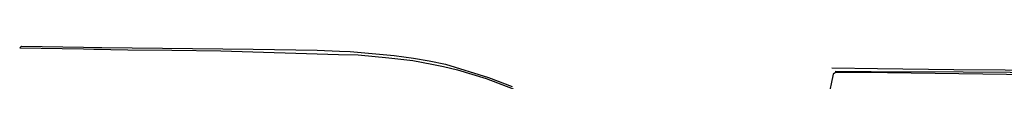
# Model space of a CAD drawing. Header units: metres. Extents: x 174423 to 274510, y 410991 to 462742.
# Tile 236 of 256: x 175037.389 to 175040.1304, y 462734.9081 to 462735.0081. Entities that reach past the tile are written whole.
import ezdxf

# ---------------------------------------------------------------- set-up
doc = ezdxf.new("R2010")
doc.units = ezdxf.units.M
doc.layers.add('N-XX-AL-LIJN_0.20-G', color=7, linetype='Continuous', lineweight=25)

# ---------------------------------------------------------------- blocks, each defined once
blk = doc.blocks.new('Situatie')
at = {"lineweight": -3}
for points in [[(-18.658, 21.3922), (-18.653, 21.3969), (-18.4804, 21.3935), (-18.4511, 21.393), (-18.4298, 21.3926), (-18.0084, 21.3879), (-17.8298, 21.3852), (-17.7678, 21.383), (-17.7381, 21.3819), (-17.6154, 21.3709), (-17.5614, 21.3632), (-17.5178, 21.3556), (-17.4728, 21.3466), (-17.3524, 21.3096), (-17.2871, 21.2839)], [(-18.658, 21.3922), (-18.4808, 21.3892), (-18.4519, 21.3886), (-18.3574, 21.3868), (-18.2347, 21.385), (-18.0983, 21.3835), (-17.7708, 21.3737), (-17.7156, 21.3723), (-17.63, 21.3645), (-17.5636, 21.3564), (-17.5107, 21.3469), (-17.4776, 21.3403), (-17.4391, 21.3309), (-17.3593, 21.3062), (-17.2845, 21.2775)], [(-13.127, 21.2797), (-13.1278, 21.2792), (-13.129, 21.2787), (-13.131, 21.2784), (-13.1321, 21.2785), (-13.1328, 21.2786), (-13.1661, 21.2819), (-13.2685, 21.283), (-13.4676, 21.2882), (-13.758, 21.2936), (-14.103, 21.299), (-14.401, 21.3057), (-14.7175, 21.3123), (-14.9867, 21.3163), (-15.3007, 21.3231), (-15.5349, 21.3282), (-15.7714, 21.3284), (-16.0567, 21.3304), (-16.27, 21.3335), (-16.3969, 21.3349)], [(-13.7487, 21.2836), (-14.516, 21.2982), (-16.3086, 21.3233), (-16.3742, 21.3237), (-16.3811, 21.3235), (-16.3854, 21.3231), (-16.3897, 21.3214), (-16.3928, 21.3185), (-16.3942, 21.3137), (-16.4057, 21.2568)], [(-16.3876, 21.3269), (-16.2873, 21.326), (-16.0313, 21.3248), (-15.769, 21.3229), (-15.535, 21.3202), (-15.3009, 21.3171), (-14.9868, 21.3103), (-14.7176, 21.3063), (-14.4011, 21.2997), (-14.0016, 21.2931), (-13.7642, 21.2897), (-13.5312, 21.2858), (-13.2807, 21.2798), (-13.1677, 21.277), (-13.1361, 21.2746), (-13.1334, 21.2744), (-13.1306, 21.2733), (-13.13, 21.2714)]]:
    blk.add_lwpolyline(points, dxfattribs=at)

msp = doc.modelspace()

# ---------------------------------------------------------------- block references
at = {"layer": 'N-XX-AL-LIJN_0.20-G'}
msp.add_blockref('Situatie', (175056.047, 462713.6112), dxfattribs=at)

doc.saveas('drawing.dxf')
